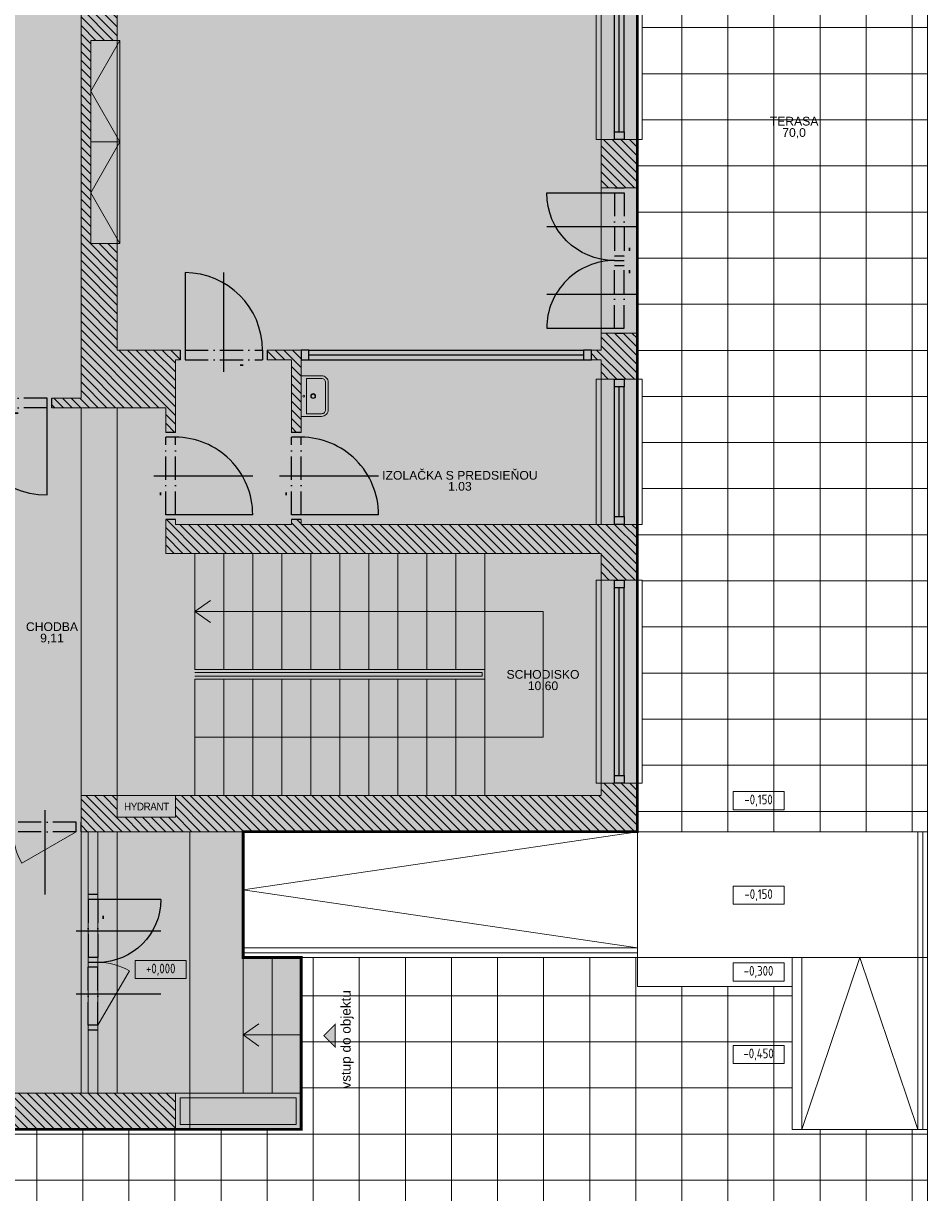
# Model space of a CAD drawing. Header units: millimetres. Extents: x 371321 to 690386, y -299082 to -101508.
# Tile 16 of 38: x 424879 to 434225, y -184880 to -172802. Entities that reach past the tile are written whole.
import ezdxf
from ezdxf.enums import TextEntityAlignment as Align

# ---------------------------------------------------------------- set-up
doc = ezdxf.new("R2010")
doc.units = ezdxf.units.MM
doc.header["$LTSCALE"] = 10
doc.header["$MEASUREMENT"] = 0
doc.linetypes.add('ACAD_ISO10W100', pattern=[18, 12, -3, 0, -3])
doc.layers.add('A47_ZARIADOVACKY_sanita', color=221, linetype='Continuous', lineweight=5)
doc.layers.add('kon-dver_kridla', color=141, linetype='Continuous', lineweight=13)
doc.styles.add('ARIAL', font='arial.ttf')
doc.styles.add('ISOCP', font='isocp.shx', dxfattribs={"width": 0.9})

# ---------------------------------------------------------------- blocks, each defined once
blk = doc.blocks.new('*U18')
for points in [[(-2020, 0), (-2100, 0), (-2100, 100), (-2020, 100)], [(0, 0), (-80, 0), (-80, 100), (0, 100)]]:
    blk.add_lwpolyline(points, close=True)
for points in [[(-2020, 100), (-80, 100)], [(-2020, 50), (-80, 50)], [(-2020, 0), (-80, 0)]]:
    blk.add_lwpolyline(points)
blk = doc.blocks.new('*U19')
for points in [[(-1420, 0), (-1500, 0), (-1500, 100), (-1420, 100)], [(0, 0), (-80, 0), (-80, 100), (0, 100)]]:
    blk.add_lwpolyline(points, close=True)
for points in [[(-1420, 100), (-80, 100)], [(-1420, 50), (-80, 50)], [(-1420, 0), (-80, 0)]]:
    blk.add_lwpolyline(points)
blk = doc.blocks.new('*U21')
for p, q in [((400, 224), (400, -800)), ((-50, 0), (-50, 100)), ((0, 0), (0, 100)), ((0, -800), (0, 0)), ((800, 0), (800, 100)), ((850, 0), (850, 100))]:
    blk.add_line(p, q)
at = {"linetype": 'ACAD_ISO10W100', "ltscale": 2}
for p, q in [((0, 100), (800, 100)), ((0, 0), (800, 0))]:
    blk.add_line(p, q, dxfattribs=at)
blk.add_lwpolyline([(200, 155), (230, 155), (230, 155), (200, 155)], close=True)
blk.add_arc((0, 0), 800, 270, 0)
blk = doc.blocks.new('*U22')
for points in [[(-2920, 0), (-3000, 0), (-3000, 100), (-2920, 100)], [(0, 0), (-80, 0), (-80, 100), (0, 100)]]:
    blk.add_lwpolyline(points, close=True)
for points in [[(-2920, 100), (-80, 100)], [(-2920, 50), (-80, 50)], [(-2920, 0), (-80, 0)]]:
    blk.add_lwpolyline(points)
blk = doc.blocks.new('*U23')
for p, q in [((-400, 224), (-400, -800)), ((-850, 0), (-850, 100)), ((-800, 0), (-800, 100)), ((0, 0), (0, 100)), ((0, -800), (0, 0)), ((50, 0), (50, 100))]:
    blk.add_line(p, q)
at = {"linetype": 'ACAD_ISO10W100', "ltscale": 2}
for p, q in [((0, 100), (-800, 100)), ((0, 0), (-800, 0))]:
    blk.add_line(p, q, dxfattribs=at)
blk.add_lwpolyline([(-600, 155), (-570, 155), (-570, 155), (-600, 155)], close=True)
blk.add_arc((0, 0), 800, 180, 270)
blk = doc.blocks.new('*U24')
for p, q in [((325, -224), (325, 650)), ((-50, 0), (-50, -100)), ((0, 0), (0, -100)), ((650, 0), (650, -100)), ((700, 0), (700, -100))]:
    blk.add_line(p, q)
at = {"linetype": 'ACAD_ISO10W100', "ltscale": 2}
for p, q in [((0, 0), (650, 0)), ((0, -100), (650, -100))]:
    blk.add_line(p, q, dxfattribs=at)
at = {"layer": 'kon-dver_kridla'}
blk.add_line((0, 0), (563, 325), dxfattribs=at)
blk.add_arc((0, 0), 650, 0, 30, dxfattribs=at)
blk = doc.blocks.new('*U25')
for p, q in [((-325, -224), (-325, 650)), ((0, 650), (0, 0)), ((0, 0), (0, -100)), ((50, 0), (50, -100)), ((-700, 0), (-700, -100)), ((-650, 0), (-650, -100))]:
    blk.add_line(p, q)
at = {"linetype": 'ACAD_ISO10W100', "ltscale": 2}
for p, q in [((0, 0), (-650, 0)), ((0, -100), (-650, -100))]:
    blk.add_line(p, q, dxfattribs=at)
blk.add_lwpolyline([(-200, 55), (-170, 55), (-170, 55), (-200, 55)], close=True)
blk.add_arc((0, 0), 650, 90, 180)
blk = doc.blocks.new('*U36')
for p, q in [((-350, 224), (-350, -700)), ((-750, 0), (-750, 100)), ((-700, 0), (-700, 100)), ((0, 0), (0, 100)), ((0, -700), (0, 0)), ((50, 0), (50, 100))]:
    blk.add_line(p, q)
at = {"linetype": 'ACAD_ISO10W100', "ltscale": 2}
for p, q in [((0, 100), (-700, 100)), ((0, 0), (-700, 0))]:
    blk.add_line(p, q, dxfattribs=at)
blk.add_lwpolyline([(-600, 155), (-570, 155), (-570, 155), (-600, 155)], close=True)
blk.add_arc((0, 0), 700, 180, 270)
blk = doc.blocks.new('ghjm')
at = {"layer": 'A47_ZARIADOVACKY_sanita', "ltscale": 30}
for points in [[(181596, -1340), (181596, -920), (181806, -920, -0.414214), (181876, -990), (181876, -1270, -0.414214), (181806, -1340)], [(181652, -1312), (181652, -948), (181806, -948, -0.414214), (181848, -990), (181848, -1270, -0.414214), (181806, -1312)]]:
    blk.add_lwpolyline(points, format="xyb", close=True, dxfattribs=at)
at = {"layer": 'A47_ZARIADOVACKY_sanita'}
for centre, radius in [((181624, -1130), 10), ((181719, -1130), 25), ((181719, -1130), 20)]:
    blk.add_circle(centre, radius, dxfattribs=at)
blk = doc.blocks.new('Popis miestnosti')
at = {"ltscale": 30, "style": 'ARIAL'}
blk.add_attdef('CISLO', text='', height=180, dxfattribs=at).set_placement((0, -120), align=Align.MIDDLE)
at = {"ltscale": 30, "style": 'ISOCP', "width": 0.9}
for tag, p in [('MIESTNOST', (0, -308)), ('PLOCHA', (0, -433))]:
    blk.add_attdef(tag, text='', height=90, dxfattribs=at).set_placement(p, align=Align.MIDDLE)
blk = doc.blocks.new('*U11')
for p, q in [((0, 900), (0, 0)), ((450, -224), (450, 900)), ((-50, 0), (-50, -100)), ((0, 0), (0, -100)), ((900, 0), (900, -100)), ((950, 0), (950, -100))]:
    blk.add_line(p, q)
at = {"linetype": 'ACAD_ISO10W100', "ltscale": 2}
for p, q in [((0, 0), (900, 0)), ((0, -100), (900, -100))]:
    blk.add_line(p, q, dxfattribs=at)
blk.add_lwpolyline([(300, 55), (330, 55), (330, 55), (300, 55)], close=True)
blk.add_arc((0, 0), 900, 0, 90)
blk = doc.blocks.new('Podklad')
at = {"lineweight": 0}
h = blk.add_hatch(dxfattribs=at)
h.set_pattern_fill('DOTS', color=252, scale=120, angle=321)
h.set_pattern_definition([(321, (0, 0), (193.90869, 88.10354), [0, -190.5])])
h.paths.add_polyline_path([(427750, -184227), (427750, -182452), (427150, -182452), (427150, -181152), (431225, -181152), (431225, -157802), (427975, -157802), (427975, -152802), (428575, -152802), (428575, -147052), (425600, -147052), (425600, -145552), (422700, -145552), (422700, -147052), (418825, -147052), (418825, -145802), (414875, -145802), (414875, -147052), (414375, -147052), (414375, -147427), (414625, -147427), (414625, -152802), (415575, -152802), (415575, -157802), (414375, -157802), (414375, -158177), (422400, -158177), (422400, -184227)])
h = blk.add_hatch(dxfattribs=at)
h.set_pattern_fill('ANSI31', color=252, scale=20, angle=270)
h.set_pattern_definition([(315, (634090.826, 364820.15), (44.9012806, 44.9012806), [])])
h.paths.add_polyline_path([(422925, -157877), (422700, -157877), (422700, -157652), (422925, -157652)], flags=16)
h.paths.add_polyline_path([(431225, -160502), (431225, -160002), (430850, -160002), (430850, -160502)])
h.paths.add_polyline_path([(431225, -162502), (431225, -162002), (430850, -162002), (430850, -162502)])
h.paths.add_polyline_path([(431225, -164502), (431225, -164002), (430850, -164002), (430850, -164502)])
h.paths.add_polyline_path([(431225, -166502), (431225, -166002), (430850, -166002), (430850, -166172), (429850, -166172), (429850, -166272), (430850, -166272), (430850, -166502)])
h.paths.add_polyline_path([(431225, -168502), (431225, -168002), (430850, -168002), (430850, -168502)])
h.paths.add_polyline_path([(431225, -170502), (431225, -170002), (430850, -170002), (430850, -170502)])
h.paths.add_polyline_path([(431225, -172502), (431225, -172002), (430850, -172002), (430850, -172502)])
h.paths.add_polyline_path([(431225, -174502), (431225, -174002), (430850, -174002), (430850, -174502)])
h.paths.add_polyline_path([(431225, -176477), (431225, -176002), (430850, -176002), (430850, -176177), (430750, -176177), (430750, -176277), (430850, -176277), (430850, -176477)])
h.paths.add_polyline_path([(431225, -178552), (431225, -177977), (430800, -177977), (427750, -177977), (427750, -177927), (427650, -177927), (427650, -177977), (426450, -177977), (426450, -177927), (426350, -177927), (426350, -177977), (426350, -178277), (430850, -178277), (430850, -178552)])
h.paths.add_polyline_path([(431225, -181152), (431225, -180652), (430850, -180652), (430850, -180777), (426450, -180777), (426450, -181002), (425850, -181002), (425850, -180777), (425475, -180777), (425475, -181152), (425850, -181152)])
h.paths.add_polyline_path([(422775, -179307), (423975, -179307), (423975, -179652), (424075, -179652), (424075, -177552), (423975, -177552), (423975, -179207), (422775, -179207), (422775, -179072), (422400, -179072), (422400, -179307)])
h.paths.add_polyline_path([(422775, -177872), (422775, -176772), (423975, -176772), (423975, -176852), (424075, -176852), (424075, -176772), (424175, -176772), (424175, -176672), (422775, -176672), (422400, -176672), (422400, -177872)])
h.paths.add_polyline_path([(422775, -175472), (422775, -174272), (422400, -174272), (422400, -175472)])
h.paths.add_polyline_path([(422775, -173072), (422775, -172572), (422400, -172572), (422400, -173072)])
h.paths.add_polyline_path([(422400, -169672), (424225, -169672), (424225, -169572), (422775, -169572), (422775, -169172), (422400, -169172)])
h.paths.add_polyline_path([(422775, -167972), (424175, -167972), (424175, -167874), (422825, -167869), (422825, -167472), (422400, -167472), (422400, -167972)])
h.paths.add_polyline_path([(422775, -166272), (423725, -166272), (423725, -166172), (423475, -166172), (423475, -165577), (423375, -165577), (423375, -166172), (422775, -166172), (422775, -165107), (422400, -165107), (422400, -166272)])
h.paths.add_polyline_path([(422775, -163907), (422775, -163577), (423375, -163577), (423375, -164377), (423475, -164377), (423475, -163577), (424075, -163577), (424075, -164377), (424175, -164377), (424175, -163577), (424775, -163577), (424775, -164377), (424875, -164377), (424875, -163577), (425475, -163577), (425475, -166172), (424875, -166172), (424875, -165477), (424775, -165477), (424775, -166172), (424625, -166172), (424625, -166272), (425475, -166272), (425475, -167527), (425575, -167527), (425575, -166272), (426850, -166272), (426850, -166172), (425850, -166172), (425850, -165177), (425575, -165177), (425575, -163077), (425850, -163077), (425850, -161877), (425475, -161877), (425475, -163477), (422400, -163477), (422400, -163907)])
h.paths.add_polyline_path([(422775, -162277), (422775, -161177), (425575, -161177), (425575, -161077), (425475, -161077), (422400, -161077), (422400, -162277)])
h.paths.add_polyline_path([(425850, -169677), (425850, -168477), (425575, -168477), (425575, -168427), (425475, -168427), (425475, -169572), (425125, -169572), (425125, -169672), (425475, -169672), (425475, -170727), (425575, -170727), (425575, -169677)])
h.paths.add_polyline_path([(425850, -172977), (425850, -171777), (425575, -171777), (425575, -171727), (425475, -171727), (425475, -176672), (425175, -176672), (425175, -176772), (426350, -176772), (426350, -177027), (426450, -177027), (426450, -176277), (426500, -176277), (426500, -176177), (425850, -176177), (425850, -175077), (425575, -175077), (425575, -172977)])
h.paths.add_polyline_path([(427650, -176277), (427650, -177027), (427750, -177027), (427750, -176177), (427400, -176177), (427400, -176277)])
h.paths.add_polyline_path([(424725, -158077), (424725, -158377), (424875, -158377), (424875, -158177), (425475, -158177), (425475, -159077), (424875, -159077), (424875, -158977), (424725, -158977), (424725, -159227), (425475, -159227), (425475, -159777), (425850, -159777), (425850, -158177), (430850, -158177), (430850, -158502), (431225, -158502), (431225, -157802), (427975, -157802), (427975, -157677), (427600, -157677), (427600, -157802), (425475, -157802), (425475, -158077)])
h.paths.add_polyline_path([(423825, -158177), (423825, -158077), (423475, -158077), (423475, -157877), (423225, -157877), (423225, -157352), (422850, -157352), (422850, -152802), (423250, -152802), (423250, -152427), (422800, -152427), (422800, -152227), (422700, -152227), (422700, -152427), (422050, -152427), (422050, -152702), (421350, -152702), (421350, -152427), (421250, -152427), (421250, -152702), (420800, -152702), (420800, -152802), (422700, -152802), (422700, -157352), (422400, -157352), (422400, -157802), (421800, -157802), (421800, -158177), (422400, -158177), (422400, -159877), (422775, -159877), (422775, -158177)])
h.paths.add_polyline_path([(422400, -183552), (422400, -182352), (422775, -182352), (422775, -181152), (423125, -181152), (423125, -180927), (423625, -180927), (423625, -181152), (424075, -181152), (424075, -180352), (423975, -180352), (423975, -180777), (422775, -180777), (422775, -179307), (422400, -179307), (422400, -184227), (426450, -184227), (426450, -183852), (422775, -183852), (422775, -183552)])
h = blk.add_hatch(dxfattribs=at)
h.set_pattern_fill('NET', color=252, scale=150, angle=270)
h.set_pattern_definition([(270, (634090.83, 414370.15), (476.25, -9e-14), []), (0, (634090.83, 414370.15), (1e-13, 476.25), [])])
h.paths.add_polyline_path([(434225, -186227), (434225, -157302), (431225, -157302), (431225, -157802), (431225, -158502), (431275, -158502), (431275, -160002), (431225, -160002), (431225, -160502), (431275, -160502), (431275, -162002), (431225, -162002), (431225, -162502), (431275, -162502), (431275, -164002), (431225, -164002), (431225, -164502), (431275, -164502), (431275, -166002), (431225, -166002), (431225, -166502), (431275, -166502), (431275, -168002), (431225, -168002), (431225, -168502), (431275, -168502), (431275, -170002), (431225, -170002), (431225, -170502), (431275, -170502), (431275, -172002), (431225, -172002), (431225, -172502), (431275, -172502), (431275, -174002), (431225, -174002), (431225, -174502), (431225, -176002), (431225, -176477), (431275, -176477), (431275, -177977), (431225, -177977), (431225, -178552), (431275, -178552), (431275, -180652), (431225, -180652), (431225, -181152), (434225, -181152), (434225, -184227), (432825, -184227), (432825, -182752), (431225, -182752), (431225, -182452), (427750, -182452), (427750, -183852), (427750, -184227), (426600, -184227), (422400, -184227), (421400, -184227), (421400, -184277), (420200, -184277), (420200, -184227), (419800, -184227), (419800, -184277), (418600, -184277), (418600, -184227), (417100, -184227), (417100, -184277), (415600, -184277), (415600, -184227), (415200, -184227), (415200, -184277), (413700, -184277), (413700, -184227), (413300, -184227), (413300, -184277), (411800, -184277), (411800, -184227), (411400, -184227), (411400, -184277), (409900, -184277), (409900, -184227), (409500, -184227), (409500, -184277), (408000, -184277), (408000, -184227), (403485, -184227), (403485, -186227)])
blk.add_hatch(color=252, dxfattribs=at).paths.add_polyline_path([(428103, -183377), (427985, -183259), (428103, -183141)])
at = {"color": 252, "lineweight": 0}
for p, q in [((434225, -157302), (434225, -186227)), ((426650, -178277), (426650, -179477)), ((426950, -178277), (426950, -179477)), ((427250, -178277), (427250, -179477)), ((427550, -178277), (427550, -179477)), ((427850, -178277), (427850, -179477)), ((428150, -178277), (428150, -179477)), ((428450, -178277), (428450, -179477)), ((428750, -178277), (428750, -179477)), ((429050, -178277), (429050, -179477)), ((429350, -178277), (429350, -179477)), ((429650, -178277), (429650, -180777)), ((429650, -179477), (426650, -179477)), ((426650, -179577), (426650, -180777)), ((429650, -179577), (426650, -179577)), ((426950, -179577), (426950, -180777)), ((427250, -179577), (427250, -180777)), ((427550, -179577), (427550, -180777)), ((427850, -179577), (427850, -180777)), ((428150, -179577), (428150, -180777)), ((428450, -179577), (428450, -180777)), ((428750, -179577), (428750, -180777)), ((429050, -179577), (429050, -180777)), ((429350, -179577), (429350, -180777)), ((425550, -183852), (425550, -181152)), ((425650, -183852), (425650, -181152)), ((427150, -183852), (427150, -181152)), ((427150, -182402), (431225, -182402)), ((427450, -183852), (427450, -182452)), ((427750, -183852), (427750, -182452))]:
    blk.add_line(p, q, dxfattribs=at)
at = {"color": 252, "lineweight": 0, "const_width": 30, "elevation": 30}
blk.add_lwpolyline([(422400, -158177), (422400, -184227), (427750, -184227), (427750, -182452), (427150, -182452), (427150, -181152), (431225, -181152), (431225, -157802)], dxfattribs=at)
at = {"color": 252, "lineweight": 0}
for points in [[(427750, -181152), (431225, -181152), (431225, -157802), (427975, -157802), (427975, -152802), (428575, -152802), (428575, -147052), (425600, -147052), (425600, -145552), (422700, -145552), (422700, -147052), (418825, -147052), (418825, -145802), (414875, -145802), (414875, -147052), (414375, -147052)], [(414375, -147052), (414375, -147427), (414625, -147427), (414625, -152802), (415575, -152802), (415575, -157802), (414375, -157802), (414375, -158177), (422400, -158177), (422400, -184227), (427750, -184227), (427750, -182452)], [(425575, -171727), (425575, -171777), (425850, -171777), (425850, -172977), (425575, -172977), (425575, -175077), (425850, -175077), (425850, -176177), (426500, -176177), (426500, -176277), (426450, -176277), (426450, -177027), (426350, -177027), (426350, -176772), (425175, -176772), (425175, -176672), (425475, -176672), (425475, -171727), (425575, -171727)], [(425575, -171727), (425575, -171777), (425850, -171777), (425850, -172977), (425575, -172977), (425575, -175077), (425850, -175077), (425850, -176177), (426500, -176177), (426500, -176277), (426450, -176277), (426450, -177027), (426350, -177027), (426350, -176772), (425175, -176772), (425175, -176672), (425475, -176672), (425475, -171727), (425575, -171727)], [(425875, -172977), (425575, -172977), (425575, -174027), (425875, -174027), (425875, -172977), (425575, -173502), (425875, -174027)], [(425875, -174027), (425575, -174027), (425575, -175077), (425875, -175077), (425875, -174027), (425575, -174552), (425875, -175077)], [(431225, -176002), (430850, -176002), (430850, -176177), (430750, -176177), (430750, -176277), (430850, -176277), (430850, -176477), (431225, -176477), (431225, -176002)], [(427400, -176177), (427400, -176277), (427650, -176277), (427650, -177027), (427750, -177027), (427750, -176177), (427400, -176177)], [(431225, -177977), (427750, -177977), (427750, -177927), (427650, -177927), (427650, -177977), (426450, -177977), (426450, -177927), (426350, -177927), (426350, -177977), (426350, -178277), (430850, -178277), (430850, -178552), (431225, -178552), (431225, -177977)], [(426650, -180177), (430250, -180177), (430250, -178877), (426650, -178877), (426814, -178762), (426650, -178877), (426814, -178992)], [(426680, -180177), (430250, -180177), (430250, -178877), (426650, -178877)], [(426650, -179507), (429620, -179507), (429620, -179547), (426650, -179547), (426650, -179547)], [(431225, -180652), (430850, -180652), (430850, -180777), (426450, -180777), (426450, -181002), (425850, -181002), (425850, -180777), (425475, -180777), (425475, -181152), (431225, -181152), (431225, -180652)], [(426600, -184227), (426600, -181152)], [(431225, -181152), (427150, -181752), (431225, -182352)], [(434225, -184227), (434125, -184227), (434125, -181152), (434225, -181152)], [(434225, -184227), (434175, -184227), (434175, -181152)], [(431225, -182452), (431225, -182352), (427150, -182352), (427150, -182452)], [(432825, -182752), (431225, -182752), (431225, -182452), (432925, -182452), (432925, -182752)], [(432925, -184227), (432825, -184227), (432825, -182452), (432925, -182452), (432925, -184227)], [(434125, -184227), (433525, -182452), (432925, -184227)], [(427750, -183252), (427150, -183252), (427314, -183137), (427150, -183252), (427314, -183367)], [(421350, -183727), (421350, -184227), (426450, -184227), (426450, -183852), (422775, -183852), (422775, -183552), (422000, -183552), (422000, -183727), (421350, -183727)]]:
    blk.add_lwpolyline(points, dxfattribs=at)
for points in [[(431275, -174002), (431275, -172502), (430800, -172502), (430800, -174002)], [(431225, -172502), (431225, -174002), (430850, -174002), (430850, -172502)], [(425850, -172977), (425850, -175077), (425575, -175077), (425575, -172977)], [(431225, -174002), (431225, -174502), (430850, -174502), (430850, -174002)], [(431225, -174502), (431225, -176002), (430850, -176002), (430850, -174502)], [(431275, -177977), (431275, -176477), (430800, -176477), (430800, -177977)], [(431225, -176477), (431225, -177977), (430850, -177977), (430850, -176477)], [(425850, -180777), (425850, -176772), (425475, -176772), (425475, -180777)], [(431275, -180652), (431275, -178552), (430800, -178552), (430800, -180652)], [(431225, -178552), (431225, -180652), (430850, -180652), (430850, -178552)], [(426450, -180777), (426450, -181002), (425850, -181002), (425850, -180777)], [(425475, -181152), (425475, -183852), (425850, -183852), (425850, -181152)], [(431225, -181152), (427150, -181152), (427150, -182452), (431225, -182452)], [(434225, -181152), (431225, -181152), (431225, -182452), (434225, -182452)], [(434225, -184227), (434225, -182452), (432925, -182452), (432925, -184227)], [(427750, -183852), (427750, -184227), (426450, -184227), (426450, -183852)], [(427700, -183902), (427700, -184177), (426500, -184177), (426500, -183902)]]:
    blk.add_lwpolyline(points, close=True, dxfattribs=at)
at = {"color": 252, "lineweight": 0, "ltscale": 10}
for points in [[(432216, -180738), (432741, -180738), (432741, -180925), (432216, -180925)], [(432216, -181715), (432741, -181715), (432741, -181902), (432216, -181902)], [(426561, -182483), (426036, -182483), (426036, -182670), (426561, -182670)], [(432216, -182507), (432741, -182507), (432741, -182695), (432216, -182695)], [(432216, -183360), (432741, -183360), (432741, -183548), (432216, -183548)]]:
    blk.add_lwpolyline(points, close=True, dxfattribs=at)
at = {"color": 252, "lineweight": 0, "const_width": 10.5}
blk.add_lwpolyline([(428103, -183377), (427985, -183259), (428103, -183141)], close=True, dxfattribs=at)
at = {"color": 252, "lineweight": 0}
for name, p, rotation in [('*U19', (431088, -172502), 89.99999999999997), ('*U36', (430988, -175952), 270), ('*U23', (426550, -176177), 180.0000000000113), ('*U11', (425125, -176772), 180.0000000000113), ('*U19', (431088, -176477), 89.99999999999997), ('*U21', (426450, -177877), 90.00000000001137), ('*U21', (427750, -177877), 90.00000000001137), ('*U18', (431088, -178552), 89.99999999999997), ('*U24', (425425, -181152), 180.0000000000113)]:
    blk.add_blockref(name, p, dxfattribs=dict(at, rotation=rotation))
at = {"color": 252, "linetype": 'Continuous', "lineweight": 0}
ref = blk.add_blockref('Popis miestnosti', (432845, -173504), dxfattribs=at)
ref.add_attrib('PLOCHA', '70,0', dxfattribs={"ltscale": 30, "height": 90, "style": 'ARIAL'}).set_placement((432845, -173937), align=Align.MIDDLE)
ref.add_attrib('MIESTNOST', 'TERASA', dxfattribs={"ltscale": 30, "height": 90, "style": 'ARIAL'}).set_placement((432845, -173812), align=Align.MIDDLE)
at = {"color": 252, "lineweight": 0, "xscale": -1}
for name, p, rotation in [('*U36', (430988, -174552), 270), ('*U22', (430750, -176177), 180), ('*U25', (425650, -181852), 270), ('*U24', (425650, -183152), 270)]:
    blk.add_blockref(name, p, dxfattribs=dict(at, rotation=rotation))
at = {"color": 252, "lineweight": 0, "ltscale": 5}
blk.add_blockref('ghjm', (246155, -175522), dxfattribs=at)
at = {"color": 252, "linetype": 'Continuous', "lineweight": 0}
ref = blk.add_blockref('Popis miestnosti', (429391, -177151), dxfattribs=at)
ref.add_attrib('PLOCHA', '1.03', dxfattribs={"ltscale": 30, "height": 90, "style": 'ARIAL'}).set_placement((429391, -177584), align=Align.MIDDLE)
ref.add_attrib('MIESTNOST', 'IZOLAČKA S PREDSIEŇOU', dxfattribs={"ltscale": 30, "height": 90, "style": 'ARIAL'}).set_placement((429391, -177459), align=Align.MIDDLE)
ref = blk.add_blockref('Popis miestnosti', (425175, -178727), dxfattribs=at)
ref.add_attrib('PLOCHA', '9,11', dxfattribs={"ltscale": 30, "height": 90, "style": 'ARIAL'}).set_placement((425175, -179159), align=Align.MIDDLE)
ref.add_attrib('MIESTNOST', 'CHODBA', dxfattribs={"ltscale": 30, "height": 90, "style": 'ARIAL'}).set_placement((425175, -179034), align=Align.MIDDLE)
ref = blk.add_blockref('Popis miestnosti', (430250, -179219), dxfattribs=at)
ref.add_attrib('PLOCHA', '10,60', dxfattribs={"ltscale": 30, "height": 90, "style": 'ARIAL'}).set_placement((430250, -179652), align=Align.MIDDLE)
ref.add_attrib('MIESTNOST', 'SCHODISKO', dxfattribs={"ltscale": 30, "height": 90, "style": 'ARIAL'}).set_placement((430250, -179527), align=Align.MIDDLE)
at = {"color": 252, "lineweight": 0, "ltscale": 10, "char_height": 100, "attachment_point": 5, "style": 'ISOCP'}
for s, insert in [('\\pxqc;-0,150', (432478, -180831)), ('\\pxqc;-0,150', (432478, -181808)), ('\\pxqc;+0,000', (426299, -182577)), ('\\pxqc;-0,300', (432478, -182601)), ('\\pxqc;-0,450', (432478, -183454))]:
    blk.add_mtext_dynamic_manual_height_columns(s, width=525, gutter_width=500, heights=[0], dxfattribs=dict(at, insert=insert))
at = {"color": 252, "lineweight": 0, "insert": (425905, -180852), "char_height": 80, "width": 492.92, "attachment_point": 1, "style": 'ARIAL'}
blk.add_mtext('\\pxsm0.8,qc;{\\W0.9;\\T0.95;HYDRANT}', dxfattribs=at)
at = {"color": 252, "lineweight": 0, "insert": (428162, -183806), "char_height": 100, "width": 2772.93, "attachment_point": 1, "rotation": 90, "style": 'ARIAL'}
blk.add_mtext('vstup do objektu', dxfattribs=at)

msp = doc.modelspace()

# ---------------------------------------------------------------- block references
msp.add_blockref('Podklad', (0, 0))

doc.saveas('drawing.dxf')
